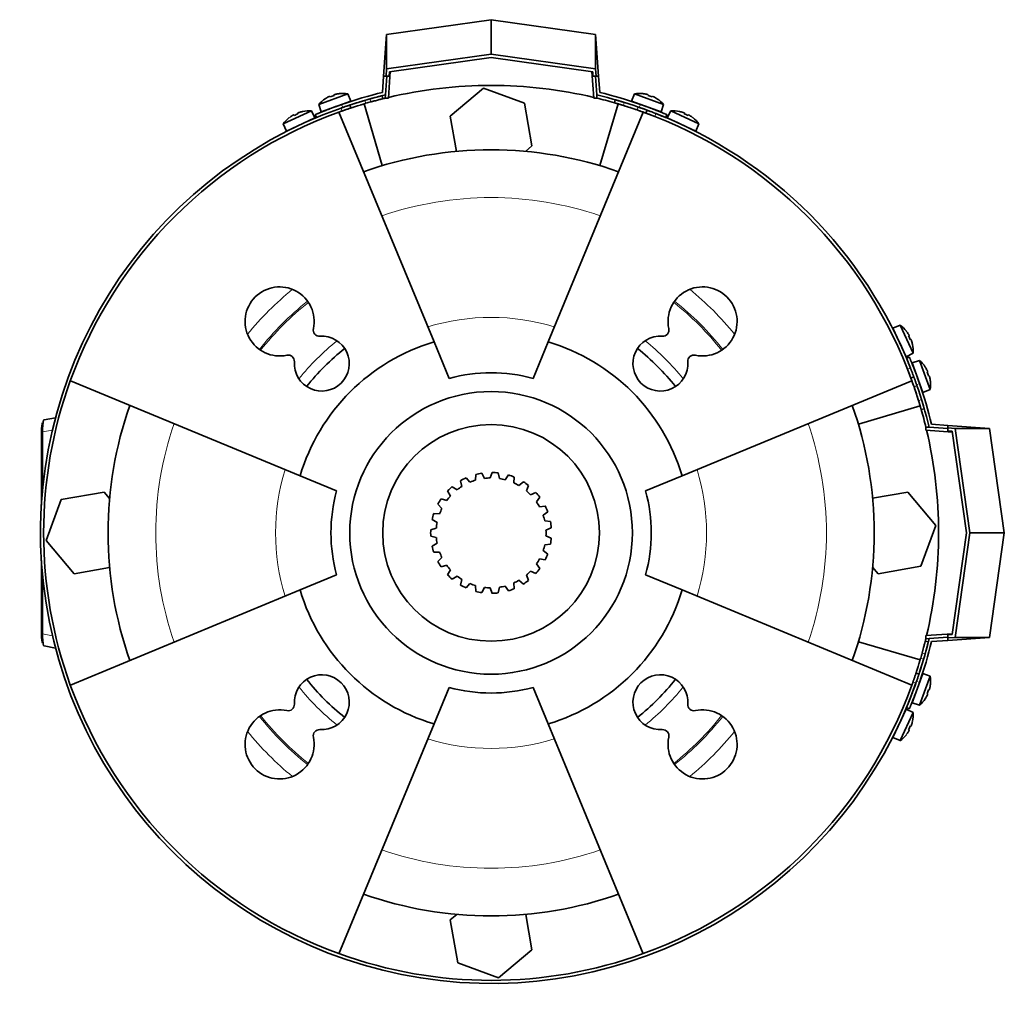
# Model space of a CAD drawing. Header units: millimetres. Extents: x 441 to 1325, y -1124 to 1309.
# Tile 26 of 26: x 441 to 754, y 996 to 1309. Entities that reach past the tile are written whole.
import ezdxf

# ---------------------------------------------------------------- set-up
doc = ezdxf.new("R2010")
doc.units = ezdxf.units.MM
for name, color, linetype in [('LOW_334-1', 7, 'Continuous'), ('M5X8_UNI7687', 7, 'Continuous'), ('VSI184-254_GIUNT', 7, 'Continuous'), ('VSI344-454_FILTR', 7, 'Continuous'), ('VSI344-454_SUPPO', 7, 'Continuous'), ('VSI344-454_TERMI', 7, 'Continuous'), ('VSI344-454_TESTA', 7, 'Continuous')]:
    doc.layers.add(name, color=color, linetype=linetype)

# ---------------------------------------------------------------- blocks, each defined once
blk = doc.blocks.new('SE1')
at = {"layer": 'LOW_334-1', "color": 7, "linetype": 'Continuous', "lineweight": 35}
for p, q in [((558.26, 1284.38), (558.85, 1292.86)), ((623.09, 1292.86), (623.68, 1284.38)), ((557.33, 1285.45), (557.26, 1284.45)), ((557.26, 1284.45), (558.26, 1284.38)), ((623.68, 1284.38), (624.68, 1284.45)), ((624.68, 1284.45), (624.61, 1285.45)), ((729.47, 1179.65), (729.4, 1178.66)), ((730.47, 1179.58), (729.47, 1179.65)), ((729.4, 1178.66), (737.88, 1178.06)), ((737.88, 1113.83), (729.4, 1113.24)), ((729.4, 1113.24), (729.47, 1112.24)), ((729.47, 1112.24), (730.47, 1112.31))]:
    blk.add_line(p, q, dxfattribs=at)
at = {"layer": 'M5X8_UNI7687', "color": 7, "linetype": 'Continuous', "lineweight": 35}
for p, q in [((545.33, 1285.77), (536.06, 1282.39)), ((542.55, 1285.82), (542.55, 1285.84)), ((546.25, 1283.44), (545.33, 1285.77)), ((636.61, 1285.77), (635.69, 1283.44)), ((645.88, 1282.39), (636.61, 1285.77)), ((639.39, 1285.82), (639.39, 1285.84)), ((536.85, 1280.02), (546.25, 1283.44)), ((538.16, 1284.22), (538.14, 1284.24)), ((539.61, 1284.97), (539.7, 1284.78)), ((540.95, 1285.45), (541, 1285.26)), ((635.69, 1283.44), (645.09, 1280.02)), ((640.99, 1285.45), (640.94, 1285.26)), ((642.33, 1284.97), (642.24, 1284.78)), ((643.78, 1284.22), (643.8, 1284.24)), ((533.74, 1280.35), (524.8, 1276.18)), ((529.4, 1279.66), (529.47, 1279.46)), ((530.96, 1280.16), (530.97, 1280.18)), ((534.86, 1278.11), (533.74, 1280.35)), ((536.06, 1282.39), (536.85, 1280.02)), ((544.25, 1281.63), (544.25, 1281.63)), ((645.09, 1280.02), (645.88, 1282.39)), ((648.2, 1280.35), (647.08, 1278.11)), ((657.14, 1276.18), (648.2, 1280.35)), ((650.98, 1280.16), (650.97, 1280.18)), ((652.54, 1279.66), (652.47, 1279.46)), ((525.79, 1273.89), (534.86, 1278.11)), ((526.73, 1278.19), (526.71, 1278.2)), ((528.12, 1279.06), (528.22, 1278.88)), ((647.08, 1278.11), (656.15, 1273.89)), ((653.82, 1279.06), (653.72, 1278.88)), ((655.21, 1278.19), (655.23, 1278.2)), ((524.8, 1276.18), (525.79, 1273.89)), ((656.15, 1273.89), (657.14, 1276.18)), ((721.21, 1212.12), (718.91, 1211.12)), ((718.91, 1211.12), (723.14, 1202.06)), ((725.37, 1203.18), (721.21, 1212.12)), ((723.21, 1210.19), (723.22, 1210.21)), ((724.08, 1208.8), (723.9, 1208.7)), ((724.68, 1207.51), (724.49, 1207.44)), ((725.18, 1205.95), (725.21, 1205.95)), ((723.14, 1202.06), (725.37, 1203.18)), ((727.42, 1200.86), (725.05, 1200.07)), ((725.05, 1200.07), (728.47, 1190.67)), ((730.79, 1191.59), (727.42, 1200.86)), ((729.24, 1198.76), (729.26, 1198.78)), ((729.99, 1197.3), (729.81, 1197.22)), ((730.48, 1195.97), (730.28, 1195.91)), ((730.84, 1194.37), (730.87, 1194.36)), ((728.47, 1190.67), (730.79, 1191.59)), ((728.47, 1101.22), (725.05, 1091.83)), ((730.79, 1100.3), (728.47, 1101.22)), ((726.65, 1099.22), (726.65, 1099.22)), ((727.42, 1091.04), (730.79, 1100.3)), ((730.84, 1097.52), (730.87, 1097.53)), ((729.99, 1094.59), (729.81, 1094.68)), ((730.48, 1095.93), (730.28, 1095.98)), ((725.05, 1091.83), (727.42, 1091.04)), ((729.24, 1093.13), (729.26, 1093.11)), ((723.14, 1089.83), (718.91, 1080.77)), ((721.21, 1079.78), (725.37, 1088.71)), ((725.37, 1088.71), (723.14, 1089.83)), ((725.18, 1085.94), (725.21, 1085.94)), ((724.08, 1083.09), (723.9, 1083.19)), ((724.68, 1084.38), (724.49, 1084.45)), ((718.91, 1080.77), (721.21, 1079.78)), ((723.22, 1081.68), (723.21, 1081.71))]:
    blk.add_line(p, q, dxfattribs=at)
for centre, radius, start, end in [((543.67, 1275.91), 10, 80.4586, 96.4084), ((638.27, 1275.91), 10, 83.5916, 99.5414), ((543.67, 1275.91), 10, 123.5916, 139.5414), ((544.54, 1282.29), 0.5, 110, 129.2041), ((637.4, 1282.29), 0.5, 50.7959, 70), ((638.27, 1275.91), 10, 40.4586, 56.4084), ((532.94, 1270.38), 10, 85.4586, 101.4084), ((643.04, 1280.24), 0.5, 70, 89.4627), ((649, 1270.38), 10, 78.5916, 94.5414), ((532.94, 1270.38), 10, 128.5916, 144.5414), ((533.25, 1276.82), 0.5, 115, 134.2679), ((648.69, 1276.82), 0.5, 45.7321, 65), ((649, 1270.38), 10, 35.4586, 51.4084), ((527.82, 1274.28), 0.5, 95.7321, 115), ((654.12, 1274.28), 0.5, 65, 84.2679), ((715.41, 1203.97), 10, 38.5916, 54.5414), ((719.3, 1209.1), 0.5, 5.7321, 25), ((715.41, 1203.97), 10, 355.4586, 11.4084), ((721.84, 1203.66), 0.5, 25, 44.2679), ((720.93, 1193.25), 10, 33.5916, 49.5414), ((727.31, 1192.38), 0.5, 20, 39.2041), ((720.93, 1193.25), 10, 350.4586, 6.4084), ((727.31, 1099.51), 0.5, 320.7959, 340), ((720.93, 1098.64), 10, 353.5916, 9.5414), ((725.26, 1093.88), 0.5, 340, 359.4625), ((720.93, 1098.64), 10, 310.4586, 326.4084), ((715.41, 1087.92), 10, 348.5916, 4.5414), ((721.84, 1088.23), 0.5, 315.7321, 335), ((719.3, 1082.79), 0.5, 335, 354.2679), ((715.41, 1087.92), 10, 305.4586, 321.4084)]:
    blk.add_arc(centre, radius, start, end, dxfattribs=at)
for centre, major_axis, ratio, start_param, end_param in [((543.66, 1275.92), (9.4, 3.42), 0.996195, 1.335108, 1.449667), ((638.28, 1275.92), (-9.4, 3.42), 0.996195, 4.833518, 4.948078), ((543.66, 1275.92), (-9.4, -3.42), 0.996195, 4.833518, 4.948078), ((542.91, 1277.98), (8.7, 3.17), 0.811251, 1.49595, 1.645642), ((639.03, 1277.98), (8.7, -3.17), 0.811251, 1.49595, 1.645642), ((638.28, 1275.92), (9.4, -3.42), 0.996195, 1.335108, 1.449667), ((532.01, 1272.38), (8.39, 3.91), 0.811251, 1.49595, 1.645642), ((532.94, 1270.39), (9.06, 4.23), 0.996195, 1.335108, 1.449667), ((649, 1270.39), (-9.06, 4.23), 0.996195, 4.833518, 4.948078), ((649.93, 1272.38), (8.39, -3.91), 0.811251, 1.49595, 1.645642), ((532.94, 1270.39), (-9.06, -4.23), 0.996195, 4.833518, 4.948078), ((649, 1270.39), (9.06, -4.23), 0.996195, 1.335108, 1.449667), ((715.42, 1203.98), (-4.23, 9.06), 0.996195, 4.833518, 4.948078), ((717.41, 1204.9), (3.91, -8.39), 0.811251, 1.49595, 1.645642), ((715.42, 1203.98), (4.23, -9.06), 0.996195, 1.335108, 1.449667), ((720.94, 1193.25), (-3.42, 9.4), 0.996195, 4.833518, 4.948078), ((723, 1194), (3.17, -8.7), 0.811251, 1.49595, 1.645642), ((720.94, 1193.25), (3.42, -9.4), 0.996195, 1.335108, 1.449667), ((720.94, 1098.64), (3.42, 9.4), 0.996195, 4.833518, 4.948078), ((723, 1097.89), (-3.17, -8.7), 0.811251, 1.49595, 1.645642), ((720.94, 1098.64), (-3.42, -9.4), 0.996195, 1.335108, 1.449667), ((715.42, 1087.91), (4.23, 9.06), 0.996195, 4.833518, 4.948078), ((715.42, 1087.91), (-4.23, -9.06), 0.996195, 1.335108, 1.449667), ((717.41, 1086.99), (-3.91, -8.39), 0.811251, 1.49595, 1.645642)]:
    blk.add_ellipse(centre, major_axis=major_axis, ratio=ratio, start_param=start_param, end_param=end_param, dxfattribs=at)
for points in [[(539.61, 1284.97), (539.61, 1284.97), (539.61, 1284.97), (539.6, 1284.97), (539.59, 1284.97), (539.57, 1284.97), (539.55, 1284.97), (539.53, 1284.96), (539.5, 1284.95), (539.47, 1284.94), (539.43, 1284.93), (539.4, 1284.91), (539.36, 1284.9), (539.32, 1284.88), (539.28, 1284.86), (539.24, 1284.84), (539.19, 1284.82), (539.16, 1284.8), (539.15, 1284.8)], [(541.42, 1285.62), (541.4, 1285.62), (541.37, 1285.61), (541.32, 1285.6), (541.28, 1285.59), (541.23, 1285.58), (541.19, 1285.56), (541.15, 1285.55), (541.11, 1285.54), (541.08, 1285.53), (541.05, 1285.51), (541.02, 1285.5), (541, 1285.49), (540.98, 1285.48), (540.97, 1285.47), (540.96, 1285.47), (540.95, 1285.46), (540.95, 1285.45), (540.95, 1285.45)], [(640.99, 1285.45), (640.99, 1285.45), (640.99, 1285.46), (640.98, 1285.47), (640.97, 1285.47), (640.96, 1285.48), (640.94, 1285.49), (640.92, 1285.5), (640.89, 1285.51), (640.86, 1285.53), (640.83, 1285.54), (640.79, 1285.55), (640.75, 1285.56), (640.71, 1285.58), (640.66, 1285.59), (640.62, 1285.6), (640.57, 1285.61), (640.54, 1285.62), (640.52, 1285.62)], [(642.79, 1284.8), (642.78, 1284.8), (642.75, 1284.82), (642.7, 1284.84), (642.66, 1284.86), (642.62, 1284.88), (642.58, 1284.9), (642.54, 1284.91), (642.51, 1284.93), (642.47, 1284.94), (642.44, 1284.95), (642.41, 1284.96), (642.39, 1284.97), (642.37, 1284.97), (642.35, 1284.97), (642.34, 1284.97), (642.33, 1284.97), (642.33, 1284.97), (642.33, 1284.97)], [(529.85, 1279.87), (529.84, 1279.86), (529.81, 1279.85), (529.76, 1279.83), (529.72, 1279.82), (529.68, 1279.8), (529.64, 1279.79), (529.6, 1279.77), (529.56, 1279.76), (529.53, 1279.74), (529.5, 1279.73), (529.47, 1279.71), (529.45, 1279.7), (529.43, 1279.69), (529.42, 1279.68), (529.41, 1279.67), (529.4, 1279.66), (529.4, 1279.66), (529.4, 1279.66)], [(652.54, 1279.66), (652.54, 1279.66), (652.54, 1279.66), (652.53, 1279.67), (652.52, 1279.68), (652.51, 1279.69), (652.49, 1279.7), (652.47, 1279.71), (652.44, 1279.73), (652.41, 1279.74), (652.38, 1279.76), (652.34, 1279.77), (652.3, 1279.79), (652.26, 1279.8), (652.22, 1279.82), (652.18, 1279.83), (652.13, 1279.85), (652.1, 1279.86), (652.08, 1279.87)], [(528.12, 1279.06), (528.12, 1279.06), (528.11, 1279.06), (528.1, 1279.06), (528.09, 1279.06), (528.07, 1279.06), (528.05, 1279.05), (528.03, 1279.04), (528, 1279.03), (527.97, 1279.02), (527.94, 1279), (527.9, 1278.98), (527.87, 1278.96), (527.83, 1278.94), (527.79, 1278.92), (527.75, 1278.9), (527.71, 1278.87), (527.68, 1278.85), (527.66, 1278.84)], [(654.27, 1278.84), (654.26, 1278.85), (654.23, 1278.87), (654.19, 1278.9), (654.15, 1278.92), (654.11, 1278.94), (654.07, 1278.96), (654.04, 1278.98), (654, 1279), (653.97, 1279.02), (653.94, 1279.03), (653.91, 1279.04), (653.89, 1279.05), (653.87, 1279.06), (653.85, 1279.06), (653.84, 1279.06), (653.83, 1279.06), (653.82, 1279.06), (653.82, 1279.06)], [(724.08, 1208.8), (724.08, 1208.8), (724.08, 1208.8), (724.09, 1208.81), (724.08, 1208.83), (724.08, 1208.84), (724.07, 1208.86), (724.07, 1208.89), (724.05, 1208.91), (724.04, 1208.94), (724.02, 1208.98), (724.01, 1209.01), (723.99, 1209.05), (723.97, 1209.09), (723.94, 1209.13), (723.92, 1209.17), (723.9, 1209.21), (723.88, 1209.24), (723.87, 1209.25)], [(724.89, 1207.06), (724.88, 1207.08), (724.87, 1207.11), (724.86, 1207.16), (724.84, 1207.2), (724.83, 1207.24), (724.81, 1207.28), (724.8, 1207.32), (724.78, 1207.36), (724.76, 1207.39), (724.75, 1207.42), (724.74, 1207.45), (724.72, 1207.47), (724.71, 1207.49), (724.7, 1207.5), (724.69, 1207.51), (724.69, 1207.51), (724.68, 1207.51), (724.68, 1207.51)], [(729.99, 1197.3), (729.99, 1197.3), (730, 1197.31), (730, 1197.31), (730, 1197.33), (729.99, 1197.34), (729.99, 1197.36), (729.98, 1197.39), (729.97, 1197.42), (729.96, 1197.45), (729.95, 1197.48), (729.94, 1197.52), (729.92, 1197.56), (729.9, 1197.6), (729.88, 1197.64), (729.86, 1197.68), (729.84, 1197.72), (729.83, 1197.75), (729.82, 1197.77)], [(730.65, 1195.5), (730.64, 1195.52), (730.63, 1195.55), (730.62, 1195.6), (730.61, 1195.64), (730.6, 1195.68), (730.59, 1195.72), (730.58, 1195.76), (730.56, 1195.8), (730.55, 1195.84), (730.54, 1195.87), (730.53, 1195.9), (730.52, 1195.92), (730.51, 1195.94), (730.5, 1195.95), (730.49, 1195.96), (730.48, 1195.97), (730.48, 1195.97), (730.48, 1195.97)], [(729.82, 1094.12), (729.83, 1094.14), (729.84, 1094.17), (729.86, 1094.21), (729.88, 1094.25), (729.9, 1094.29), (729.92, 1094.33), (729.94, 1094.37), (729.95, 1094.41), (729.96, 1094.44), (729.97, 1094.48), (729.98, 1094.5), (729.99, 1094.53), (729.99, 1094.55), (730, 1094.56), (730, 1094.58), (730, 1094.59), (729.99, 1094.59), (729.99, 1094.59)], [(730.48, 1095.93), (730.48, 1095.92), (730.48, 1095.93), (730.49, 1095.93), (730.5, 1095.94), (730.51, 1095.96), (730.52, 1095.97), (730.53, 1096), (730.54, 1096.02), (730.55, 1096.06), (730.56, 1096.09), (730.58, 1096.13), (730.59, 1096.17), (730.6, 1096.21), (730.61, 1096.25), (730.62, 1096.3), (730.63, 1096.34), (730.64, 1096.38), (730.65, 1096.39)], [(723.87, 1082.64), (723.88, 1082.66), (723.9, 1082.69), (723.92, 1082.73), (723.94, 1082.77), (723.97, 1082.8), (723.99, 1082.84), (724.01, 1082.88), (724.02, 1082.91), (724.04, 1082.95), (724.05, 1082.98), (724.07, 1083.01), (724.07, 1083.03), (724.08, 1083.05), (724.08, 1083.07), (724.09, 1083.08), (724.08, 1083.09), (724.08, 1083.09), (724.08, 1083.09)], [(724.68, 1084.38), (724.68, 1084.38), (724.69, 1084.38), (724.69, 1084.38), (724.7, 1084.39), (724.71, 1084.41), (724.72, 1084.42), (724.74, 1084.45), (724.75, 1084.47), (724.76, 1084.5), (724.78, 1084.54), (724.8, 1084.57), (724.81, 1084.61), (724.83, 1084.65), (724.84, 1084.69), (724.86, 1084.74), (724.87, 1084.78), (724.88, 1084.81), (724.89, 1084.83)]]:
    blk.add_open_spline(points, degree=3, dxfattribs=at)
at = {"layer": 'VSI184-254_GIUNT', "color": 7, "linetype": 'Continuous', "lineweight": 35}
for p, q in [((584.25, 1162.1), (583, 1163.47)), ((586.09, 1164.57), (585.98, 1162.72)), ((588.86, 1163.32), (588.03, 1164.97)), ((591.29, 1165.19), (590.69, 1163.44)), ((593.63, 1163.24), (593.27, 1165.06)), ((596.47, 1164.39), (595.43, 1162.87)), ((598.19, 1161.89), (598.34, 1163.73)), ((580.14, 1159.69), (578.57, 1160.67)), ((581.25, 1162.56), (581.64, 1160.75)), ((601.25, 1162.22), (599.83, 1161.04)), ((602.23, 1159.35), (602.87, 1161.08)), ((577.12, 1159.32), (577.99, 1157.69)), ((605.26, 1158.85), (603.57, 1158.09)), ((605.42, 1155.81), (606.51, 1157.31)), ((574.03, 1155.09), (575.31, 1153.75)), ((576.83, 1156.26), (575.06, 1156.78)), ((608.21, 1154.51), (606.38, 1154.24)), ((574.57, 1152.07), (572.73, 1152.09)), ((607.55, 1151.55), (609, 1152.7)), ((572.19, 1150.18), (573.78, 1149.24)), ((609.88, 1149.54), (608.05, 1149.78)), ((573.53, 1147.41), (571.75, 1146.94)), ((571.75, 1144.96), (573.53, 1144.48)), ((608.45, 1146.86), (610.15, 1147.58)), ((610.15, 1144.31), (608.45, 1145.03)), ((573.78, 1142.66), (572.19, 1141.71)), ((608.05, 1142.12), (609.88, 1142.35)), ((572.73, 1139.81), (574.57, 1139.83)), ((609, 1139.2), (607.55, 1140.35)), ((575.31, 1138.14), (574.03, 1136.8)), ((575.06, 1135.11), (576.83, 1135.63)), ((606.51, 1134.58), (605.42, 1136.08)), ((606.38, 1137.65), (608.21, 1137.38)), ((577.99, 1134.2), (577.12, 1132.57)), ((578.57, 1131.22), (580.14, 1132.2)), ((602.87, 1130.81), (602.23, 1132.55)), ((603.57, 1133.8), (605.26, 1133.05)), ((581.64, 1131.14), (581.25, 1129.33)), ((583, 1128.42), (584.25, 1129.79)), ((585.98, 1129.17), (586.09, 1127.32)), ((595.43, 1129.02), (596.47, 1127.5)), ((598.34, 1128.16), (598.19, 1130.01)), ((599.83, 1130.85), (601.25, 1129.67)), ((588.03, 1126.92), (588.86, 1128.57)), ((590.69, 1128.45), (591.29, 1126.7)), ((593.27, 1126.83), (593.63, 1128.65))]:
    blk.add_line(p, q, dxfattribs=at)
blk.add_circle((590.97, 1145.95), 34.5, dxfattribs=at)
for radius, start, end in [(19.25, 114.4422, 120.3402), (19.25, 98.79, 104.688), (17.5, 90.902, 96.9238), (19.25, 83.1378, 89.0358), (19.25, 67.4856, 73.3836), (19.25, 130.0944, 135.9924), (17.5, 122.2064, 128.2282), (17.5, 106.5542, 112.576), (17.5, 75.2498, 81.2716), (17.5, 59.5976, 65.6194), (19.25, 51.8334, 57.7314), (17.5, 137.8586, 143.8804), (17.5, 43.9454, 49.9672), (19.25, 36.1812, 42.0792), (19.25, 145.7466, 151.6446), (17.5, 28.2932, 34.315), (19.25, 20.529, 26.427), (19.25, 161.3988, 167.2968), (17.5, 153.5108, 159.5326), (17.5, 12.641, 18.6628), (17.5, 169.163, 175.1848), (19.25, 4.8768, 10.7748), (19.25, 177.051, 182.949), (17.5, 356.9888, 3.0106), (19.25, 192.7032, 198.6012), (17.5, 184.8152, 190.837), (17.5, 341.3366, 347.3584), (19.25, 349.2246, 355.1226), (17.5, 200.4674, 206.4892), (19.25, 333.5724, 339.4704), (19.25, 208.3554, 214.2534), (17.5, 216.1196, 222.1414), (17.5, 325.6844, 331.7062), (19.25, 224.0076, 229.9056), (17.5, 231.7718, 237.7936), (17.5, 310.0322, 316.054), (19.25, 317.9202, 323.8182), (19.25, 239.6598, 245.5578), (17.5, 247.424, 253.4458), (17.5, 278.7284, 284.7496), (17.5, 294.38, 300.4018), (19.25, 302.268, 308.166), (19.25, 255.312, 261.21), (17.5, 263.0762, 269.098), (19.25, 270.9642, 276.8622), (19.25, 286.6158, 292.5138)]:
    blk.add_arc((590.97, 1145.95), radius, start, end, dxfattribs=at)
at = {"layer": 'VSI344-454_FILTR', "color": 4, "linetype": 'Continuous', "lineweight": 9}
for p, q in [((550.81, 1283.71), (551.12, 1282.76)), ((552.63, 1283.19), (552.39, 1284.16)), ((633.4, 1283.03), (633.12, 1282.07)), ((543.5, 1280.31), (543.19, 1281.26)), ((637.47, 1280.65), (637.81, 1281.59)), ((643.44, 1279.51), (643.1, 1278.57)), ((723.59, 1198.07), (724.53, 1198.42)), ((726.61, 1192.79), (725.67, 1192.44)), ((727.09, 1188.1), (728.05, 1188.37)), ((729.19, 1107.36), (728.21, 1107.6)), ((727.78, 1106.1), (728.73, 1105.78)), ((726.28, 1098.17), (725.33, 1098.48))]:
    blk.add_line(p, q, dxfattribs=at)
at = {"layer": 'VSI344-454_FILTR', "color": 7, "linetype": 'Continuous', "lineweight": 35}
for p, q in [((556.5, 1284.21), (556.25, 1285.18)), ((630.52, 1283.89), (630.25, 1282.93)), ((546.34, 1281.28), (546.03, 1282.23)), ((640.64, 1280.58), (640.29, 1279.64)), ((724.66, 1195.27), (725.6, 1195.61)), ((727.95, 1185.22), (728.91, 1185.5)), ((730.21, 1111.23), (729.24, 1111.47)), ((727.25, 1101.01), (726.3, 1101.32))]:
    blk.add_line(p, q, dxfattribs=at)
for radius, start, end in [(142.5, 105.6085, 106.2392), (143.5, 109.4479, 340.5521), (142.5, 109.4563, 109.8856), (142.5, 70.9563, 72.7937), (143.5, 21.4479, 68.5521), (142.5, 160.1144, 199.8856), (142.5, 17.2063, 19.0437), (142.5, 343.7608, 344.3915), (142.5, 340.1144, 340.5437), (142.5, 250.1144, 289.8856)]:
    blk.add_arc((590.97, 1145.95), radius, start, end, dxfattribs=at)
for points, knots in [([(546.03, 1282.23), (546.03, 1282.23), (546.03, 1282.23), (546.05, 1282.23), (546.07, 1282.24), (546.1, 1282.25), (546.14, 1282.26), (546.19, 1282.28), (546.25, 1282.3), (546.32, 1282.32), (546.48, 1282.37), (546.8, 1282.48), (547.4, 1282.67), (548.13, 1282.9), (548.8, 1283.11), (549.33, 1283.27), (549.69, 1283.38), (550.05, 1283.49), (550.43, 1283.6), (550.68, 1283.67), (550.81, 1283.71)], [0, 0, 0, 0, 0.027983, 0.05579, 0.083473, 0.111087, 0.138684, 0.166318, 0.194043, 0.221912, 0.249977, 0.374927, 0.499719, 0.624594, 0.749762, 0.800184, 0.850106, 0.899841, 0.949701, 1, 1, 1, 1]), ([(551.12, 1282.76), (551.05, 1282.74), (550.91, 1282.7), (550.7, 1282.64), (550.49, 1282.58), (550.29, 1282.52), (550.08, 1282.45), (549.88, 1282.39), (549.68, 1282.33), (549.48, 1282.27), (549.06, 1282.14), (548.44, 1281.95), (547.72, 1281.72), (547.12, 1281.53), (546.77, 1281.42), (546.57, 1281.35), (546.47, 1281.32), (546.4, 1281.3), (546.35, 1281.28), (546.35, 1281.28), (546.34, 1281.28)], [0, 0, 0, 0, 0.028015, 0.055853, 0.083568, 0.111211, 0.138838, 0.166503, 0.194258, 0.222157, 0.250253, 0.375393, 0.500268, 0.625041, 0.750017, 0.800385, 0.850255, 0.899939, 0.94975, 1, 1, 1, 1]), ([(552.39, 1284.16), (552.45, 1284.18), (552.58, 1284.21), (552.77, 1284.27), (552.95, 1284.32), (553.14, 1284.37), (553.32, 1284.42), (553.5, 1284.47), (553.68, 1284.52), (554.04, 1284.61), (554.55, 1284.75), (555.14, 1284.9), (555.62, 1285.02), (555.92, 1285.1), (556.09, 1285.14), (556.19, 1285.17), (556.24, 1285.18), (556.25, 1285.18), (556.25, 1285.18)], [0, 0, 0, 0, 0.031592, 0.062927, 0.094082, 0.125133, 0.156157, 0.187231, 0.218434, 0.24984, 0.375694, 0.49976, 0.623965, 0.750126, 0.812727, 0.874827, 0.937046, 1, 1, 1, 1]), ([(556.5, 1284.21), (556.5, 1284.21), (556.49, 1284.21), (556.48, 1284.21), (556.46, 1284.2), (556.42, 1284.19), (556.38, 1284.18), (556.33, 1284.17), (556.27, 1284.16), (556.13, 1284.12), (555.86, 1284.05), (555.38, 1283.93), (554.79, 1283.78), (554.23, 1283.63), (553.75, 1283.5), (553.38, 1283.4), (553.01, 1283.3), (552.76, 1283.23), (552.63, 1283.19)], [0, 0, 0, 0, 0.031603, 0.06295, 0.094114, 0.125174, 0.156207, 0.187289, 0.2185, 0.249914, 0.37603, 0.500271, 0.624311, 0.750212, 0.812795, 0.874875, 0.937072, 1, 1, 1, 1]), ([(633.12, 1282.07), (633.07, 1282.09), (632.96, 1282.12), (632.8, 1282.17), (632.64, 1282.22), (632.49, 1282.26), (632.33, 1282.31), (632.18, 1282.36), (631.9, 1282.44), (631.52, 1282.56), (631.08, 1282.68), (630.72, 1282.79), (630.5, 1282.85), (630.37, 1282.89), (630.3, 1282.91), (630.26, 1282.92), (630.25, 1282.92), (630.25, 1282.93)], [0, 0, 0, 0, 0.036074, 0.071827, 0.107372, 0.142823, 0.178296, 0.213907, 0.249769, 0.37568, 0.49974, 0.623937, 0.750153, 0.812742, 0.874833, 0.937047, 1, 1, 1, 1]), ([(630.52, 1283.89), (630.52, 1283.89), (630.53, 1283.89), (630.54, 1283.88), (630.56, 1283.88), (630.59, 1283.87), (630.63, 1283.86), (630.68, 1283.84), (630.79, 1283.81), (630.99, 1283.75), (631.35, 1283.65), (631.79, 1283.52), (632.21, 1283.39), (632.57, 1283.28), (632.84, 1283.2), (633.12, 1283.12), (633.3, 1283.06), (633.4, 1283.03)], [0, 0, 0, 0, 0.036092, 0.07186, 0.10742, 0.142884, 0.178369, 0.213992, 0.249865, 0.376032, 0.500265, 0.624304, 0.750267, 0.812832, 0.874898, 0.937082, 1, 1, 1, 1]), ([(543.19, 1281.26), (543.25, 1281.28), (543.35, 1281.31), (543.51, 1281.37), (543.67, 1281.43), (543.82, 1281.48), (543.97, 1281.53), (544.13, 1281.58), (544.4, 1281.68), (544.78, 1281.81), (545.21, 1281.95), (545.57, 1282.07), (545.79, 1282.15), (545.91, 1282.19), (545.98, 1282.21), (546.02, 1282.23), (546.03, 1282.23), (546.03, 1282.23)], [0, 0, 0, 0, 0.036074, 0.071835, 0.107394, 0.142867, 0.178369, 0.214015, 0.24992, 0.375515, 0.499618, 0.623903, 0.749864, 0.812552, 0.874725, 0.937001, 1, 1, 1, 1]), ([(546.34, 1281.28), (546.34, 1281.28), (546.34, 1281.28), (546.33, 1281.27), (546.31, 1281.27), (546.27, 1281.26), (546.23, 1281.24), (546.19, 1281.23), (546.08, 1281.19), (545.88, 1281.12), (545.52, 1281), (545.09, 1280.86), (544.68, 1280.72), (544.33, 1280.6), (544.06, 1280.5), (543.78, 1280.41), (543.6, 1280.34), (543.5, 1280.31)], [0, 0, 0, 0, 0.03611, 0.071905, 0.107497, 0.143003, 0.178538, 0.214218, 0.250157, 0.376062, 0.500392, 0.624478, 0.750119, 0.812755, 0.874869, 0.937079, 1, 1, 1, 1]), ([(640.29, 1279.64), (640.29, 1279.64), (640.29, 1279.64), (640.28, 1279.64), (640.25, 1279.65), (640.22, 1279.66), (640.18, 1279.68), (640.14, 1279.7), (640.03, 1279.73), (639.83, 1279.81), (639.48, 1279.93), (639.05, 1280.09), (638.64, 1280.24), (638.29, 1280.36), (638.02, 1280.45), (637.75, 1280.55), (637.56, 1280.61), (637.47, 1280.65)], [0, 0, 0, 0, 0.036048, 0.071793, 0.107348, 0.142827, 0.178345, 0.214016, 0.249954, 0.375229, 0.499698, 0.624316, 0.749897, 0.812621, 0.874803, 0.937057, 1, 1, 1, 1]), ([(637.81, 1281.59), (637.87, 1281.57), (637.97, 1281.53), (638.13, 1281.47), (638.29, 1281.42), (638.44, 1281.37), (638.6, 1281.31), (638.75, 1281.26), (639.02, 1281.16), (639.4, 1281.03), (639.83, 1280.87), (640.18, 1280.74), (640.4, 1280.67), (640.52, 1280.62), (640.59, 1280.59), (640.63, 1280.58), (640.64, 1280.58), (640.64, 1280.58)], [0, 0, 0, 0, 0.036087, 0.071867, 0.107452, 0.142957, 0.178497, 0.214187, 0.25014, 0.375681, 0.50031, 0.624737, 0.750064, 0.812751, 0.874892, 0.937105, 1, 1, 1, 1]), ([(643.1, 1278.57), (643.04, 1278.59), (642.94, 1278.63), (642.78, 1278.69), (642.63, 1278.75), (642.47, 1278.81), (642.32, 1278.87), (642.17, 1278.93), (641.9, 1279.03), (641.53, 1279.17), (641.1, 1279.34), (640.75, 1279.47), (640.53, 1279.55), (640.41, 1279.6), (640.34, 1279.62), (640.3, 1279.64), (640.29, 1279.64), (640.29, 1279.64)], [0, 0, 0, 0, 0.036074, 0.071827, 0.107372, 0.142823, 0.178296, 0.213907, 0.249769, 0.37568, 0.49974, 0.623937, 0.750153, 0.812742, 0.874833, 0.937047, 1, 1, 1, 1]), ([(640.64, 1280.58), (640.64, 1280.58), (640.64, 1280.58), (640.65, 1280.57), (640.68, 1280.56), (640.71, 1280.55), (640.75, 1280.54), (640.79, 1280.52), (640.9, 1280.48), (641.1, 1280.41), (641.45, 1280.27), (641.88, 1280.11), (642.28, 1279.96), (642.63, 1279.82), (642.9, 1279.72), (643.17, 1279.62), (643.35, 1279.54), (643.44, 1279.51)], [0, 0, 0, 0, 0.036092, 0.07186, 0.10742, 0.142884, 0.178369, 0.213992, 0.249865, 0.376032, 0.500265, 0.624304, 0.750267, 0.812832, 0.874898, 0.937082, 1, 1, 1, 1]), ([(724.66, 1195.27), (724.66, 1195.27), (724.66, 1195.27), (724.66, 1195.28), (724.65, 1195.31), (724.64, 1195.34), (724.62, 1195.38), (724.6, 1195.42), (724.57, 1195.53), (724.49, 1195.73), (724.36, 1196.08), (724.2, 1196.51), (724.04, 1196.91), (723.91, 1197.26), (723.81, 1197.53), (723.7, 1197.8), (723.63, 1197.98), (723.59, 1198.07)], [0, 0, 0, 0, 0.036092, 0.07186, 0.10742, 0.142884, 0.178369, 0.213991, 0.249865, 0.376032, 0.500265, 0.624303, 0.750267, 0.812832, 0.874898, 0.937082, 1, 1, 1, 1]), ([(724.53, 1198.42), (724.55, 1198.36), (724.59, 1198.26), (724.66, 1198.1), (724.72, 1197.95), (724.78, 1197.8), (724.83, 1197.64), (724.89, 1197.5), (724.99, 1197.23), (725.14, 1196.85), (725.3, 1196.42), (725.43, 1196.07), (725.51, 1195.86), (725.56, 1195.73), (725.58, 1195.66), (725.6, 1195.62), (725.6, 1195.62), (725.6, 1195.61)], [0, 0, 0, 0, 0.036074, 0.071827, 0.107372, 0.142823, 0.178296, 0.213907, 0.249769, 0.375679, 0.49974, 0.623937, 0.750153, 0.812742, 0.874833, 0.937047, 1, 1, 1, 1]), ([(725.67, 1192.44), (725.65, 1192.5), (725.62, 1192.6), (725.56, 1192.76), (725.51, 1192.92), (725.45, 1193.07), (725.4, 1193.23), (725.34, 1193.38), (725.25, 1193.65), (725.11, 1194.03), (724.96, 1194.46), (724.83, 1194.81), (724.75, 1195.03), (724.71, 1195.15), (724.68, 1195.22), (724.66, 1195.26), (724.66, 1195.27), (724.66, 1195.27)], [0, 0, 0, 0, 0.036087, 0.071867, 0.107452, 0.142957, 0.178497, 0.214187, 0.25014, 0.375682, 0.50031, 0.624737, 0.750064, 0.812751, 0.874892, 0.937105, 1, 1, 1, 1]), ([(725.6, 1195.61), (725.6, 1195.61), (725.6, 1195.61), (725.61, 1195.6), (725.61, 1195.58), (725.63, 1195.55), (725.64, 1195.51), (725.66, 1195.46), (725.7, 1195.35), (725.77, 1195.16), (725.9, 1194.8), (726.05, 1194.37), (726.2, 1193.96), (726.32, 1193.61), (726.42, 1193.34), (726.51, 1193.07), (726.58, 1192.88), (726.61, 1192.79)], [0, 0, 0, 0, 0.036048, 0.071793, 0.107348, 0.142827, 0.178345, 0.214016, 0.249955, 0.375229, 0.499698, 0.624316, 0.749898, 0.812622, 0.874803, 0.937058, 1, 1, 1, 1]), ([(727.95, 1185.22), (727.95, 1185.23), (727.95, 1185.23), (727.94, 1185.24), (727.94, 1185.26), (727.93, 1185.29), (727.92, 1185.33), (727.9, 1185.38), (727.87, 1185.49), (727.81, 1185.69), (727.71, 1186.05), (727.58, 1186.49), (727.45, 1186.91), (727.35, 1187.27), (727.26, 1187.54), (727.18, 1187.82), (727.12, 1188), (727.09, 1188.1)], [0, 0, 0, 0, 0.036092, 0.07186, 0.10742, 0.142884, 0.178369, 0.213991, 0.249865, 0.376032, 0.500265, 0.624303, 0.750267, 0.812832, 0.874898, 0.937082, 1, 1, 1, 1]), ([(728.05, 1188.37), (728.07, 1188.32), (728.1, 1188.21), (728.15, 1188.05), (728.2, 1187.89), (728.25, 1187.74), (728.3, 1187.58), (728.34, 1187.43), (728.43, 1187.15), (728.54, 1186.77), (728.67, 1186.33), (728.78, 1185.97), (728.84, 1185.75), (728.88, 1185.62), (728.9, 1185.55), (728.91, 1185.51), (728.91, 1185.5), (728.91, 1185.5)], [0, 0, 0, 0, 0.036074, 0.071827, 0.107372, 0.142823, 0.178296, 0.213907, 0.249769, 0.375679, 0.49974, 0.623937, 0.750153, 0.812742, 0.874833, 0.937047, 1, 1, 1, 1]), ([(728.21, 1107.6), (728.23, 1107.67), (728.27, 1107.79), (728.32, 1107.98), (728.37, 1108.17), (728.42, 1108.36), (728.47, 1108.54), (728.52, 1108.72), (728.57, 1108.9), (728.67, 1109.26), (728.8, 1109.76), (728.95, 1110.35), (729.08, 1110.84), (729.15, 1111.14), (729.2, 1111.31), (729.22, 1111.4), (729.23, 1111.46), (729.24, 1111.47), (729.24, 1111.47)], [0, 0, 0, 0, 0.031592, 0.062927, 0.094083, 0.125133, 0.156157, 0.187232, 0.218434, 0.249841, 0.375694, 0.49976, 0.623965, 0.750126, 0.812727, 0.874827, 0.937046, 1, 1, 1, 1]), ([(730.21, 1111.23), (730.21, 1111.23), (730.21, 1111.23), (730.2, 1111.21), (730.2, 1111.19), (730.19, 1111.16), (730.18, 1111.12), (730.17, 1111.07), (730.15, 1111), (730.12, 1110.87), (730.05, 1110.6), (729.92, 1110.11), (729.77, 1109.52), (729.62, 1108.96), (729.49, 1108.48), (729.39, 1108.12), (729.29, 1107.74), (729.22, 1107.49), (729.19, 1107.36)], [0, 0, 0, 0, 0.031603, 0.06295, 0.094114, 0.125174, 0.156207, 0.18729, 0.2185, 0.249914, 0.376031, 0.500271, 0.624311, 0.750213, 0.812795, 0.874875, 0.937072, 1, 1, 1, 1]), ([(726.3, 1101.32), (726.3, 1101.32), (726.3, 1101.32), (726.31, 1101.34), (726.31, 1101.36), (726.33, 1101.39), (726.34, 1101.43), (726.35, 1101.48), (726.37, 1101.54), (726.4, 1101.6), (726.45, 1101.77), (726.56, 1102.09), (726.75, 1102.69), (726.98, 1103.42), (727.18, 1104.08), (727.34, 1104.61), (727.45, 1104.98), (727.56, 1105.34), (727.67, 1105.72), (727.75, 1105.97), (727.78, 1106.1)], [0, 0, 0, 0, 0.027983, 0.05579, 0.083473, 0.111087, 0.138683, 0.166317, 0.194043, 0.221912, 0.249977, 0.374927, 0.499718, 0.624593, 0.749761, 0.800183, 0.850106, 0.89984, 0.949701, 1, 1, 1, 1]), ([(728.73, 1105.78), (728.71, 1105.71), (728.67, 1105.57), (728.61, 1105.36), (728.55, 1105.16), (728.49, 1104.95), (728.43, 1104.75), (728.37, 1104.54), (728.31, 1104.34), (728.25, 1104.14), (728.12, 1103.72), (727.93, 1103.1), (727.7, 1102.38), (727.5, 1101.78), (727.39, 1101.43), (727.33, 1101.23), (727.29, 1101.13), (727.27, 1101.06), (727.25, 1101.02), (727.25, 1101.01), (727.25, 1101.01)], [0, 0, 0, 0, 0.028015, 0.055853, 0.083567, 0.111211, 0.138838, 0.166502, 0.194257, 0.222156, 0.250252, 0.375392, 0.500268, 0.62504, 0.750017, 0.800385, 0.850255, 0.899939, 0.94975, 1, 1, 1, 1]), ([(725.33, 1098.48), (725.35, 1098.53), (725.39, 1098.64), (725.44, 1098.8), (725.5, 1098.96), (725.55, 1099.11), (725.61, 1099.26), (725.66, 1099.42), (725.75, 1099.69), (725.88, 1100.07), (726.03, 1100.5), (726.15, 1100.85), (726.22, 1101.07), (726.26, 1101.2), (726.29, 1101.27), (726.3, 1101.31), (726.3, 1101.32), (726.3, 1101.32)], [0, 0, 0, 0, 0.036074, 0.071835, 0.107394, 0.142867, 0.178369, 0.214016, 0.24992, 0.375515, 0.499619, 0.623903, 0.749864, 0.812553, 0.874725, 0.937001, 1, 1, 1, 1]), ([(727.25, 1101.01), (727.25, 1101.01), (727.25, 1101), (727.25, 1100.99), (727.24, 1100.97), (727.23, 1100.94), (727.22, 1100.9), (727.2, 1100.85), (727.16, 1100.74), (727.1, 1100.54), (726.98, 1100.19), (726.83, 1099.75), (726.69, 1099.34), (726.57, 1098.99), (726.48, 1098.72), (726.38, 1098.45), (726.32, 1098.26), (726.28, 1098.17)], [0, 0, 0, 0, 0.03611, 0.071905, 0.107497, 0.143003, 0.178538, 0.214218, 0.250157, 0.376062, 0.500393, 0.624478, 0.750119, 0.812755, 0.87487, 0.93708, 1, 1, 1, 1])]:
    blk.add_open_spline(points, degree=3, knots=knots, dxfattribs=at)
at = {"layer": 'VSI344-454_SUPPO', "color": 7, "linetype": 'Continuous', "lineweight": 35}
for p, q in [((577.95, 1278.69), (588.56, 1287.59)), ((588.56, 1287.59), (601.58, 1282.85)), ((556.32, 1262.92), (550.5, 1282.58)), ((556.37, 1284.18), (556.37, 1284.18)), ((601.58, 1282.85), (603.99, 1269.21)), ((625.62, 1262.92), (631.44, 1282.58)), ((542.5, 1279.95), (572.8, 1206.79)), ((639.44, 1279.95), (609.14, 1206.79)), ((579.93, 1267.45), (577.95, 1278.69)), ((603.99, 1269.21), (601.9, 1267.45)), ((577.62, 1195.17), (572.8, 1206.79)), ((604.32, 1195.17), (609.14, 1206.79)), ((456.97, 1194.42), (530.12, 1164.11)), ((724.97, 1194.42), (651.82, 1164.11)), ((707.95, 1180.6), (727.6, 1186.42)), ((541.75, 1159.3), (530.12, 1164.11)), ((640.19, 1159.3), (651.82, 1164.11)), ((454.06, 1156.56), (467.71, 1158.97)), ((467.71, 1158.97), (469.46, 1156.88)), ((712.47, 1156.98), (723.71, 1158.97)), ((723.71, 1158.97), (732.62, 1148.35)), ((449.32, 1143.54), (454.06, 1156.56)), ((732.62, 1148.35), (727.88, 1135.33)), ((458.23, 1132.93), (449.32, 1143.54)), ((727.88, 1135.33), (714.23, 1132.93)), ((469.47, 1134.91), (458.23, 1132.93)), ((541.75, 1132.59), (530.12, 1127.78)), ((640.19, 1132.59), (651.82, 1127.78)), ((714.23, 1132.93), (712.48, 1135.01)), ((456.97, 1097.48), (530.12, 1127.78)), ((724.97, 1097.48), (651.82, 1127.78)), ((727.6, 1105.47), (707.95, 1111.3)), ((729.21, 1111.35), (729.21, 1111.35)), ((577.62, 1096.72), (572.8, 1085.1)), ((604.32, 1096.72), (609.14, 1085.1)), ((542.5, 1011.94), (572.8, 1085.1)), ((639.44, 1011.94), (609.14, 1085.1)), ((577.95, 1022.69), (580.04, 1024.44)), ((580.36, 1009.04), (577.95, 1022.69)), ((602.01, 1024.45), (603.99, 1013.21)), ((603.99, 1013.21), (593.38, 1004.3)), ((593.38, 1004.3), (580.36, 1009.04))]:
    blk.add_line(p, q, dxfattribs=at)
for centre, radius, start, end in [((590.97, 1145.95), 142.5, 90, 103.2623), ((590.97, 1145.95), 142.5, 76.7377, 90), ((590.97, 1145.95), 142.5, 103.6185, 104.0511), ((590.97, 1145.95), 142.5, 74, 76.3815), ((590.97, 1145.95), 142.5, 70.1144, 73.5), ((590.97, 1145.95), 142.5, 109.8856, 160.1144), ((590.97, 1145.95), 142.5, 19.8856, 70.1144), ((590.97, 1145.95), 122, 70.5541, 109.4459), ((523.62, 1213.3), 11, 347.9714, 282.0286), ((658.32, 1213.3), 11, 257.9714, 192.0286), ((536.33, 1210.59), 2, 167.9714, 273.8428), ((645.61, 1210.59), 2, 266.1572, 12.0286), ((537.05, 1199.86), 8.75, 176.1572, 93.8428), ((644.89, 1199.86), 8.75, 86.1572, 3.8428), ((590.97, 1145.95), 63.5, 106.6248, 163.3752), ((590.97, 1145.95), 75, 128.4349, 141.5651), ((590.97, 1145.95), 63.5, 16.6248, 73.3752), ((590.97, 1145.95), 75, 38.4349, 51.5651), ((526.33, 1200.58), 2, 356.1572, 102.0286), ((655.61, 1200.58), 2, 77.9714, 183.8428), ((590.97, 1145.95), 51, 74.8223, 105.1777), ((590.97, 1145.95), 142.5, 16.5, 19.8856), ((590.97, 1145.95), 45, 90, 270), ((590.97, 1145.95), 45, 270, 90), ((590.97, 1145.95), 122, 160.5541, 199.4459), ((590.97, 1145.95), 122, 340.5541, 19.4459), ((590.97, 1145.95), 142.5, 13.6185, 16), ((590.97, 1145.95), 142.5, 346.7377, 13.2623), ((590.97, 1145.95), 51, 164.8223, 195.1777), ((590.97, 1145.95), 51, 344.8223, 15.1777), ((590.97, 1145.95), 63.5, 196.6248, 253.3752), ((590.97, 1145.95), 63.5, 286.6248, 343.3752), ((590.97, 1145.95), 142.5, 345.9489, 346.3815), ((537.05, 1092.03), 8.75, 266.1572, 183.8428), ((644.89, 1092.03), 8.75, 356.1572, 273.8428), ((590.97, 1145.95), 75, 218.4349, 231.5651), ((590.97, 1145.95), 75, 308.4349, 321.5651), ((590.97, 1145.95), 142.5, 199.8856, 250.1144), ((590.97, 1145.95), 51, 254.8223, 285.1777), ((590.97, 1145.95), 142.5, 289.8856, 340.1144), ((526.33, 1091.31), 2, 257.9714, 3.8428), ((655.61, 1091.31), 2, 176.1572, 282.0286), ((523.62, 1078.59), 11, 77.9714, 12.0286), ((658.32, 1078.59), 11, 167.9714, 102.0286), ((536.33, 1081.3), 2, 86.1572, 192.0286), ((645.61, 1081.3), 2, 347.9714, 93.8428), ((590.97, 1145.95), 122, 250.5541, 289.4459)]:
    blk.add_arc(centre, radius, start, end, dxfattribs=at)
at = {"layer": 'VSI344-454_SUPPO', "color": 4, "linetype": 'Continuous', "lineweight": 9}
for radius, start, end in [(106.8, 70.9891, 109.0109), (100.1, 129.2029, 140.7971), (100.1, 39.2029, 50.7971), (94.12, 128.3751, 141.6249), (93.66, 128.3936, 141.6064), (93.66, 38.3936, 51.6064), (94.12, 38.3751, 51.6249), (68.63, 72.935, 107.065), (78.44, 128.7211, 141.2789), (78.44, 38.7211, 51.2789), (106.8, 160.9891, 199.0109), (106.8, 340.9891, 19.0109), (68.63, 162.935, 197.065), (68.63, 342.935, 17.065), (78.44, 218.7211, 231.2789), (78.44, 308.7211, 321.2789), (94.12, 218.3751, 231.6249), (93.66, 218.3936, 231.6064), (93.66, 308.3936, 321.6064), (94.12, 308.3751, 321.6249), (100.1, 219.2029, 230.7971), (100.1, 309.2029, 320.7971), (68.63, 252.935, 287.065), (106.8, 250.9891, 289.0109)]:
    blk.add_arc((590.97, 1145.95), radius, start, end, dxfattribs=at)
at = {"layer": 'VSI344-454_TERMI', "color": 7, "linetype": 'Continuous', "lineweight": 35}
for p, q in [((557.68, 1304.71), (590.97, 1309.39)), ((590.97, 1309.39), (624.26, 1304.71)), ((590.97, 1309.39), (590.97, 1298.38)), ((556.74, 1291.37), (557.68, 1304.71)), ((557.68, 1304.71), (557.68, 1293.7)), ((624.26, 1304.71), (625.2, 1291.37)), ((624.26, 1304.71), (624.26, 1293.7)), ((590.97, 1298.38), (557.68, 1293.7)), ((624.26, 1293.7), (590.97, 1298.38)), ((558.62, 1292.83), (590.97, 1297.37)), ((590.97, 1297.37), (623.32, 1292.83)), ((557.68, 1293.7), (557.51, 1291.37)), ((558.52, 1291.37), (558.62, 1292.83)), ((623.32, 1292.83), (623.42, 1291.37)), ((624.43, 1291.37), (624.26, 1293.7)), ((556.39, 1286.25), (556.74, 1291.37)), ((557.51, 1291.37), (556.74, 1291.37)), ((557.33, 1285.45), (557.75, 1291.37)), ((558.52, 1291.37), (557.51, 1291.37)), ((624.43, 1291.37), (623.42, 1291.37)), ((624.61, 1285.45), (624.19, 1291.37)), ((624.43, 1291.37), (625.2, 1291.37)), ((625.55, 1286.25), (625.2, 1291.37)), ((534.97, 1279.15), (535.36, 1278.23)), ((646.58, 1278.23), (646.97, 1279.15)), ((724.18, 1201.95), (723.26, 1201.56)), ((730.47, 1179.58), (736.4, 1179.17)), ((731.27, 1180.53), (736.4, 1180.17)), ((736.4, 1180.17), (749.74, 1179.24)), ((736.4, 1179.4), (736.4, 1180.17)), ((736.4, 1178.4), (736.4, 1179.4)), ((738.73, 1179.24), (736.4, 1179.4)), ((743.41, 1145.95), (738.73, 1179.24)), ((749.74, 1179.24), (738.73, 1179.24)), ((749.74, 1179.24), (754.42, 1145.95)), ((736.4, 1178.4), (737.85, 1178.3)), ((737.85, 1178.3), (742.4, 1145.95)), ((742.4, 1145.95), (737.85, 1113.59)), ((738.73, 1112.65), (743.41, 1145.95)), ((754.42, 1145.95), (743.41, 1145.95)), ((754.42, 1145.95), (749.74, 1112.65)), ((737.85, 1113.59), (736.4, 1113.49)), ((736.4, 1112.49), (736.4, 1113.49)), ((730.47, 1112.31), (736.4, 1112.72)), ((731.27, 1111.36), (736.4, 1111.72)), ((749.74, 1112.65), (736.4, 1111.72)), ((736.4, 1112.49), (738.73, 1112.65)), ((736.4, 1112.49), (736.4, 1111.72)), ((749.74, 1112.65), (738.73, 1112.65)), ((723.26, 1090.33), (724.18, 1089.95))]:
    blk.add_line(p, q, dxfattribs=at)
at = {"layer": 'VSI344-454_TERMI', "color": 4, "linetype": 'Continuous', "lineweight": 9}
for p, q in [((543.38, 1282.38), (543.76, 1281.46)), ((638.18, 1281.46), (638.56, 1282.38)), ((727.41, 1193.54), (726.48, 1193.15)), ((726.48, 1098.74), (727.41, 1098.35))]:
    blk.add_line(p, q, dxfattribs=at)
at = {"layer": 'VSI344-454_TERMI', "color": 7, "linetype": 'Continuous', "lineweight": 35}
for radius, start, end in [(144.5, 103.8472, 109.2308), (144.5, 70.7692, 76.1528), (143.5, 103.5565, 108.1739), (143.5, 70.7941, 76.4435), (143.5, 13.5565, 19.2059), (144.5, 13.8472, 19.2308), (144.5, 340.7692, 346.1528), (143.5, 342.0175, 346.4435)]:
    blk.add_arc((590.97, 1145.95), radius, start, end, dxfattribs=at)
for points, knots in [([(534.97, 1279.15), (534.97, 1279.15), (534.97, 1279.15), (534.99, 1279.16), (535.01, 1279.17), (535.04, 1279.18), (535.08, 1279.2), (535.13, 1279.22), (535.18, 1279.24), (535.25, 1279.27), (535.33, 1279.3), (535.41, 1279.34), (535.5, 1279.38), (535.67, 1279.44), (535.94, 1279.56), (536.36, 1279.73), (536.85, 1279.93), (537.4, 1280.15), (538.01, 1280.39), (538.68, 1280.65), (539.38, 1280.92), (540.05, 1281.18), (540.65, 1281.4), (541.18, 1281.6), (541.72, 1281.79), (542.26, 1281.99), (542.82, 1282.19), (543.19, 1282.32), (543.38, 1282.38)], [0, 0, 0, 0, 0.020995, 0.041891, 0.062709, 0.083472, 0.104202, 0.124923, 0.145657, 0.166425, 0.187252, 0.208159, 0.229169, 0.250303, 0.312364, 0.374597, 0.437423, 0.499974, 0.562512, 0.625346, 0.687554, 0.749624, 0.791753, 0.833484, 0.874994, 0.916463, 0.958072, 1, 1, 1, 1]), ([(543.76, 1281.46), (543.67, 1281.43), (543.48, 1281.36), (543.26, 1281.28), (543.14, 1281.24), (543.1, 1281.23)], [0, 0, 0, 0, 0.0210165, 0.04193145, 0.04971661, 0.04971661, 0.04971661, 0.04971661]), ([(641.4, 1280.29), (641.23, 1280.35), (640.89, 1280.48), (640.37, 1280.67), (639.83, 1280.87), (639.29, 1281.07), (638.73, 1281.26), (638.36, 1281.39), (638.18, 1281.46)], [0.7513347, 0.7513347, 0.7513347, 0.7513347, 0.7917512, 0.8334823, 0.8749925, 0.916462, 0.9580715, 1, 1, 1, 1]), ([(638.56, 1282.38), (638.66, 1282.35), (638.84, 1282.28), (639.12, 1282.19), (639.4, 1282.09), (639.68, 1281.99), (639.95, 1281.89), (640.22, 1281.79), (640.49, 1281.7), (640.76, 1281.6), (641.02, 1281.5), (641.29, 1281.4), (641.55, 1281.3), (641.98, 1281.14), (642.56, 1280.92), (643.26, 1280.65), (643.93, 1280.39), (644.54, 1280.15), (645.09, 1279.93), (645.58, 1279.73), (646, 1279.56), (646.31, 1279.43), (646.53, 1279.34), (646.69, 1279.27), (646.82, 1279.22), (646.91, 1279.18), (646.96, 1279.16), (646.97, 1279.15), (646.97, 1279.15)], [0, 0, 0, 0, 0.021016, 0.041931, 0.062766, 0.083544, 0.104287, 0.125018, 0.14576, 0.166534, 0.187364, 0.208272, 0.22928, 0.250409, 0.312471, 0.374687, 0.437512, 0.500059, 0.562597, 0.625436, 0.687652, 0.74973, 0.791863, 0.833589, 0.875085, 0.916531, 0.95811, 1, 1, 1, 1]), ([(646.58, 1278.23), (646.58, 1278.23), (646.58, 1278.23), (646.57, 1278.24), (646.54, 1278.25), (646.51, 1278.26), (646.47, 1278.28), (646.43, 1278.3), (646.37, 1278.32), (646.3, 1278.35), (646.23, 1278.38), (646.14, 1278.42), (646.05, 1278.45), (645.88, 1278.52), (645.61, 1278.63), (645.19, 1278.81), (644.7, 1279.01), (644.15, 1279.23), (643.62, 1279.44), (643.26, 1279.58), (643.12, 1279.63)], [0, 0, 0, 0, 0.0209951, 0.0418907, 0.0627088, 0.0834719, 0.1042025, 0.1249232, 0.1456567, 0.1664256, 0.1872525, 0.2081597, 0.2291692, 0.2503029, 0.3123639, 0.3745967, 0.4374228, 0.4999731, 0.562511, 0.6021197, 0.6021197, 0.6021197, 0.6021197]), ([(535.65, 1278.35), (535.65, 1278.35), (535.6, 1278.33), (535.51, 1278.3), (535.42, 1278.26), (535.37, 1278.24), (535.36, 1278.23), (535.36, 1278.23)], [0.8306178, 0.8306178, 0.8306178, 0.8306178, 0.8335888, 0.8750846, 0.9165311, 0.9581098, 1, 1, 1, 1]), ([(724.06, 1199.61), (724.05, 1199.63), (723.97, 1199.82), (723.83, 1200.17), (723.66, 1200.59), (723.53, 1200.9), (723.44, 1201.12), (723.37, 1201.28), (723.32, 1201.41), (723.28, 1201.49), (723.26, 1201.55), (723.26, 1201.55), (723.26, 1201.56)], [0.555527, 0.555527, 0.555527, 0.555527, 0.5625971, 0.6254363, 0.6876521, 0.7497301, 0.7918632, 0.8335888, 0.8750846, 0.9165311, 0.9581098, 1, 1, 1, 1]), ([(724.18, 1201.95), (724.18, 1201.95), (724.18, 1201.94), (724.18, 1201.93), (724.19, 1201.91), (724.21, 1201.88), (724.22, 1201.84), (724.24, 1201.79), (724.27, 1201.73), (724.29, 1201.67), (724.33, 1201.59), (724.36, 1201.51), (724.4, 1201.41), (724.47, 1201.25), (724.58, 1200.98), (724.75, 1200.56), (724.95, 1200.07), (725.17, 1199.51), (725.42, 1198.9), (725.68, 1198.24), (725.95, 1197.53), (726.2, 1196.87), (726.43, 1196.27), (726.62, 1195.74), (726.82, 1195.2), (727.01, 1194.65), (727.21, 1194.1), (727.34, 1193.73), (727.41, 1193.54)], [0, 0, 0, 0, 0.020995, 0.041891, 0.062709, 0.083472, 0.104202, 0.124923, 0.145657, 0.166425, 0.187252, 0.208159, 0.229169, 0.250303, 0.312364, 0.374597, 0.437423, 0.499974, 0.562512, 0.625346, 0.687554, 0.749624, 0.791753, 0.833484, 0.874994, 0.916463, 0.958072, 1, 1, 1, 1]), ([(724.66, 1198.09), (724.6, 1198.24), (724.51, 1198.49), (724.41, 1198.73), (724.37, 1198.83)], [0.39785617, 0.39785617, 0.39785617, 0.39785617, 0.43751334, 0.47026836, 0.47026836, 0.47026836, 0.47026836]), ([(726.48, 1193.15), (726.45, 1193.25), (726.39, 1193.43), (726.29, 1193.71), (726.19, 1193.99), (726.09, 1194.26), (725.99, 1194.54), (725.9, 1194.81), (725.8, 1195.08), (725.7, 1195.35), (725.6, 1195.61), (725.5, 1195.88), (725.41, 1196.13), (725.35, 1196.3), (725.32, 1196.38)], [0, 0, 0, 0, 0.0210165, 0.0419314, 0.0627669, 0.0835451, 0.1042885, 0.1250197, 0.1457614, 0.1665361, 0.1873662, 0.2082742, 0.2292819, 0.2487397, 0.2487397, 0.2487397, 0.2487397]), ([(723.26, 1090.33), (723.26, 1090.33), (723.26, 1090.34), (723.26, 1090.35), (723.27, 1090.37), (723.28, 1090.4), (723.3, 1090.44), (723.32, 1090.49), (723.35, 1090.55), (723.37, 1090.61), (723.4, 1090.69), (723.44, 1090.77), (723.48, 1090.86), (723.55, 1091.03), (723.66, 1091.3), (723.83, 1091.72), (724.03, 1092.21), (724.25, 1092.76), (724.49, 1093.38), (724.75, 1094.04), (725.03, 1094.75), (725.28, 1095.41), (725.5, 1096.01), (725.7, 1096.54), (725.89, 1097.08), (726.09, 1097.63), (726.29, 1098.18), (726.42, 1098.55), (726.48, 1098.74)], [0, 0, 0, 0, 0.020995, 0.041891, 0.062709, 0.083472, 0.104202, 0.124923, 0.145657, 0.166426, 0.187253, 0.20816, 0.229169, 0.250303, 0.312364, 0.374597, 0.437423, 0.499973, 0.562511, 0.625344, 0.687552, 0.749622, 0.791751, 0.833482, 0.874992, 0.916462, 0.958072, 1, 1, 1, 1]), ([(727.41, 1098.35), (727.37, 1098.26), (727.31, 1098.07), (727.21, 1097.79), (727.11, 1097.52), (727.01, 1097.24), (726.92, 1096.97), (726.82, 1096.7), (726.72, 1096.43), (726.62, 1096.16), (726.52, 1095.89), (726.43, 1095.63), (726.33, 1095.37), (726.17, 1094.94), (725.95, 1094.36), (725.68, 1093.65), (725.42, 1092.99), (725.17, 1092.38), (724.95, 1091.82), (724.75, 1091.34), (724.58, 1090.91), (724.45, 1090.6), (724.36, 1090.38), (724.29, 1090.22), (724.24, 1090.1), (724.2, 1090.01), (724.18, 1089.96), (724.18, 1089.95), (724.18, 1089.95)], [0, 0, 0, 0, 0.021016, 0.041931, 0.062766, 0.083544, 0.104287, 0.125018, 0.14576, 0.166534, 0.187364, 0.208272, 0.22928, 0.250409, 0.312471, 0.374687, 0.437512, 0.500059, 0.562597, 0.625436, 0.687652, 0.74973, 0.791863, 0.833589, 0.875085, 0.916531, 0.95811, 1, 1, 1, 1])]:
    blk.add_open_spline(points, degree=3, knots=knots, dxfattribs=at)
at = {"layer": 'VSI344-454_TESTA', "color": 7, "linetype": 'Continuous', "lineweight": 35}
for p, q in [((452.24, 1182.62), (448.59, 1181.94)), ((448.11, 1180.95), (448.27, 1180.95)), ((448.24, 1180.67), (448.27, 1180.95)), ((447.74, 1154.74), (447.74, 1177.95)), ((448.12, 1159.54), (448.12, 1178.13)), ((447.74, 1113.95), (447.74, 1137.15)), ((448.12, 1113.77), (448.12, 1132.35)), ((448.27, 1110.95), (448.11, 1110.95)), ((448.27, 1110.95), (448.24, 1111.22)), ((448.59, 1109.95), (452.24, 1109.27))]:
    blk.add_line(p, q, dxfattribs=at)
at = {"layer": 'VSI344-454_TESTA', "color": 4, "linetype": 'Continuous', "lineweight": 9}
for p, q in [((448.12, 1177.95), (447.74, 1177.95)), ((448.12, 1178.13), (451.26, 1178.71)), ((447.74, 1113.95), (448.12, 1113.95)), ((451.26, 1113.18), (448.12, 1113.77))]:
    blk.add_line(p, q, dxfattribs=at)
at = {"layer": 'VSI344-454_TESTA', "color": 7, "linetype": 'Continuous', "lineweight": 35}
for centre, start_param, end_param in [((448.11, 1177.95), 3.141593, 4.712389), ((448.11, 1113.95), 4.712389, 6.283185)]:
    blk.add_ellipse(centre, major_axis=(0, -3), ratio=0.121869, start_param=start_param, end_param=end_param, dxfattribs=at)
for points in [[(448.12, 1178.13), (448.12, 1179.62), (448.23, 1180.67)], [(448.27, 1180.95), (448.41, 1181.95), (448.6, 1181.95)], [(448.23, 1111.22), (448.12, 1112.27), (448.12, 1113.77)], [(448.6, 1109.95), (448.41, 1109.95), (448.27, 1110.95)]]:
    blk.add_open_spline(points, degree=2, dxfattribs=at)

msp = doc.modelspace()

# ---------------------------------------------------------------- block references
msp.add_blockref('SE1', (0, 0))

doc.saveas('drawing.dxf')
